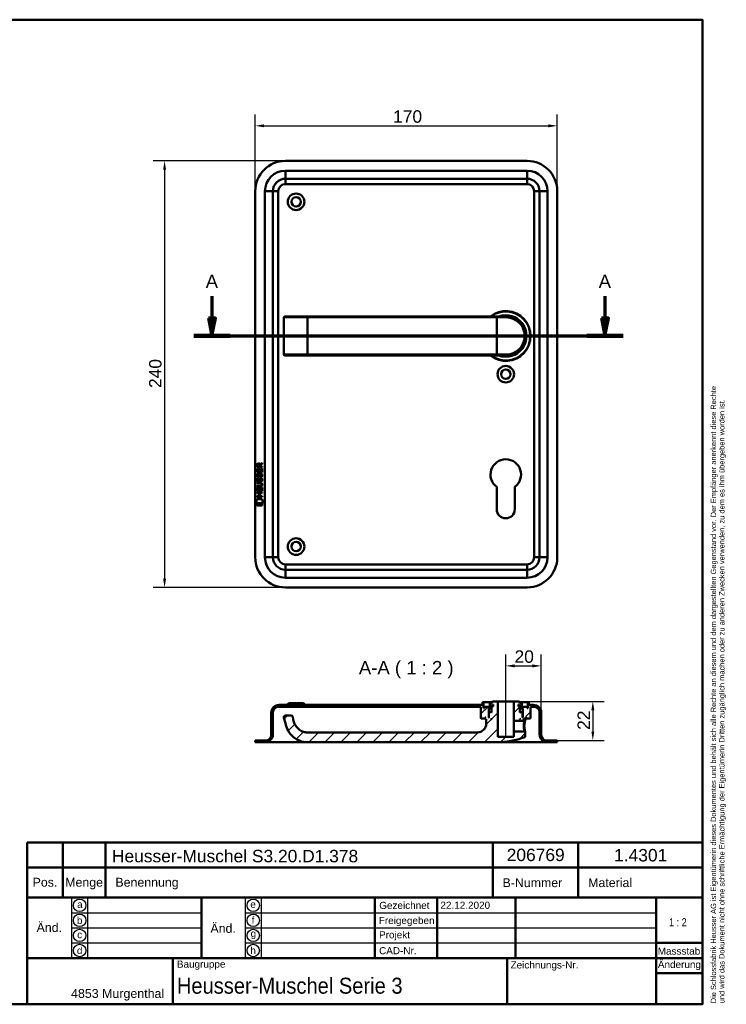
# Model space of a CAD drawing. Header units: millimetres. Extents: x 20 to 833, y 20 to 574.
# Tile 3 of 3: x 436 to 833, y 20 to 574. Entities that reach past the tile are written whole.
import ezdxf
from ezdxf.enums import TextEntityAlignment as Align

# ---------------------------------------------------------------- set-up
doc = ezdxf.new("R2010")
doc.units = ezdxf.units.MM
doc.header["$LTSCALE"] = 2
for name, color, linetype, lineweight in [('Bemaßungen(DIN)', 7, 'Continuous', 25), ('Mittellinie(DIN)', 7, 'Continuous', 25), ('Schnittansichtslinien(DIN)', 7, 'Continuous', 70), ('Sichtbare Kanten(DIN)', 7, 'Continuous', 50), ('Sichtbare tangentiale Kanten(DIN)', 7, 'Continuous', 50), ('Skizziergeometrie(DIN)', 7, 'Continuous', 50), ('Skizzierlinie(DIN)', 7, 'Continuous', 25), ('Symbole(DIN)', 7, 'Continuous', 25)]:
    doc.layers.add(name, color=color, linetype=linetype, lineweight=lineweight)
doc.layers.add('Schraffur', color=179, linetype='Continuous', lineweight=9, true_color=0x1e1e47)
doc.styles.add('Aktuell-DIN', font='arial.ttf')
doc.styles.add('Aktuell-DINGroßer Text', font='arial.ttf')
doc.styles.add('STANDARD-DIN~0', font='arial.ttf')
doc.styles.add('Textstil10', font='arial.ttf')
doc.styles.add('Textstil41', font='arial.ttf', dxfattribs={"width": 0.8})
doc.styles.add('Textstil83', font='arial.ttf', dxfattribs={"width": 0.8})
doc.dimstyles.new('CAD-LAN', dxfattribs={"dimscale": 2, "dimtxt": 3.5, "dimasz": 2.5, "dimexe": 3.175, "dimexo": 0, "dimgap": 0.8, "dimtad": 1, "dimrnd": 1e-08, "dimtxsty": 'STANDARD-DIN~0', "dimcen": 0.09, "dimdle": 10, "dimclrd": 250, "dimclre": 250, "dimclrt": 250, "dimadec": 0, "dimazin": 2, "dimtfac": 1, "dimtmove": 0, "dimatfit": 3, "dimfxl": 1, "dimtolj": 1, "dimtzin": 0, "dimlwd": 25, "dimlwe": 25, "dimarcsym": 0})

# ---------------------------------------------------------------- blocks, each defined once
blk = doc.blocks.new('Ränder Standardrahmen')
at = {"layer": 'Skizziergeometrie(DIN)', "flags": 128}
blk.add_lwpolyline([(10, 10), (10, 287), (410, 287), (410, 10), (10, 10)], dxfattribs=at)
blk = doc.blocks.new('Schriftfelder Heusser')
at = {"layer": 'Skizziergeometrie(DIN)'}
for p, q in [((101, 229.92), (101, 236.92)), ((101, 236.92), (291, 236.92)), ((111, 229.92), (111, 236.92)), ((123, 229.92), (123, 236.92)), ((232, 229.92), (232, 236.92)), ((256, 229.92), (256, 236.92)), ((291, 236.92), (291, 229.92)), ((101, 191.42), (101, 229.92)), ((101, 229.92), (291, 229.92)), ((111, 229.92), (111, 221.42)), ((123, 229.92), (123, 221.42)), ((232, 229.92), (232, 221.42)), ((256, 229.92), (256, 221.42)), ((291, 229.92), (291, 191.42)), ((101, 221.42), (291, 221.42)), ((150, 221.42), (150, 204.42)), ((198.85, 221.42), (198.85, 204.42)), ((216.35, 221.42), (216.35, 204.42)), ((238.35, 221.42), (238.35, 204.42)), ((278, 221.42), (278, 191.42)), ((278, 208.67), (291, 208.67)), ((101, 204.42), (291, 204.42)), ((142, 204.42), (142, 191.42)), ((236, 204.42), (236, 191.42)), ((278, 200.17), (291, 200.17)), ((291, 191.42), (101, 191.42))]:
    blk.add_line(p, q, dxfattribs=at)
at = {"layer": 'Skizzierlinie(DIN)'}
for p, q in [((113.5, 221.42), (113.5, 204.42)), ((118, 221.42), (118, 204.42)), ((162.35, 221.42), (162.35, 204.42)), ((166.85, 221.42), (166.85, 204.42)), ((113.5, 217.17), (150, 217.17)), ((162.35, 217.17), (278, 217.17)), ((113.5, 212.92), (150, 212.92)), ((162.35, 212.92), (278, 212.92)), ((113.5, 208.67), (150, 208.67)), ((162.35, 208.67), (278, 208.67))]:
    blk.add_line(p, q, dxfattribs=at)
for centre in [(115.75, 219.25), (164.6, 219.25), (115.75, 215.04), (164.6, 215.04), (115.75, 210.79), (164.6, 210.79), (115.75, 206.54), (164.6, 206.54)]:
    blk.add_circle(centre, 1.75, dxfattribs=at)
at = {"layer": 'Symbole(DIN)', "color": 7, "insert": (293.33, 191.7), "char_height": 1.5, "width": 182.3003, "attachment_point": 1, "rotation": 90, "line_spacing_factor": 0.944221, "style": 'Aktuell-DIN'}
blk.add_mtext('\\fArial|b0|i0;\\H1.5000;Die Schlossfabrik Heusser AG ist Eigentümerin dieses Dokumentes und behält sich alle Rechte an diesem und dem dargestellten Gegenstand vor. Der Empfänger anerkennt diese Rechte\\Pund wird das Dokument nicht ohne schriftliche Ermächtigung der Eigentümerin Dritten zugänglich machen oder zu anderen Zwecken verwenden, zu dem es ihm übergeben worden ist.\\P ', dxfattribs=at)
at = {"layer": 'Symbole(DIN)', "color": 179, "true_color": 0x262659, "style": 'Aktuell-DIN'}
for s, insert, char_height, attachment_point in [('B-Nummer', (234.74, 225.62), 2.489, 4), ('Material', (265.02, 225.62), 2.489, 5), ('Pos.', (106, 227), 2.489, 2), ('Menge', (117, 227), 2.489, 2), ('Benennung', (125.81, 225.38), 2.489, 4), ('\\fArial|b0|i0;a', (115.81, 219.53), 2, 5), ('\\fArial|b0|i0;e', (164.54, 219.53), 2, 5), ('\\fArial|b0|i0;Gezeichnet', (200.05, 219.23), 2, 4), ('\\fArial|b0|i0;b', (115.75, 215), 2, 5), ('\\fArial|b0|i0;f', (164.55, 215.06), 2, 5), ('\\fArial|b0|i0;Freigegeben', (199.92, 216), 2, 1), ('\\fArial|b0|i0;c', (115.75, 211.01), 2, 5), ('\\fArial|b0|i0;g', (164.63, 211.05), 2, 5), ('\\fArial|b0|i0;Projekt', (200, 211.98), 2, 1), ('\\fArial|b0|i0;d', (115.76, 206.55), 2, 5), ('\\fArial|b0|i0;h', (164.55, 206.57), 2, 5), ('\\fArial|b0|i0;CAD-Nr.', (200, 207.5), 2, 1), ('\\fArial|b0|i0;\\H2.0000;Massstab', (284.39, 206.37), 2, 5), ('\\fArial|b0|i0;\\H2.0000;Baugruppe', (143.1, 203.73), 2, 1), ('\\fArial|b0|i0;Zeichnungs-Nr.', (237, 203.5), 2, 1), ('\\fArial|b0|i0;\\H2.5000;4853 Murgenthal', (113.33, 192.46), 2.5, 7)]:
    blk.add_mtext(s, dxfattribs=dict(at, insert=insert, char_height=char_height, attachment_point=attachment_point))
at = {"layer": 'Symbole(DIN)', "color": 179, "true_color": 0x262659, "attachment_point": 5, "style": 'Aktuell-DIN'}
for s, insert, char_height, width in [('Änd.', (107.21, 213), 2.489, 12.3494), ('Änd.', (156.12, 212.76), 2.489, 12.3494), ('\\fArial|b0|i0;Änderung', (284.51, 202.33), 2, 12.1143)]:
    blk.add_mtext(s, dxfattribs=dict(at, insert=insert, char_height=char_height, width=width))
at = {"layer": 'Symbole(DIN)', "color": 7, "insert": (143.1, 196.62), "char_height": 4.5, "width": 90.18, "attachment_point": 4, "style": 'Aktuell-DIN'}
blk.add_mtext('\\fArial|b0|i0;\\W0.90;\\H4.5000;Heusser-Muschel Serie 3', dxfattribs=at)
at = {"layer": 'Symbole(DIN)', "color": 179, "true_color": 0x262659, "style": 'Textstil10'}
blk.add_attdef('ERSTELLUNGSDATUM_001', (217.26, 218.29), '', height=2, dxfattribs=at)
at = {"layer": 'Symbole(DIN)', "color": 179, "true_color": 0x262659}
for tag, height, style, p in [('AUTOR', 2.49, 'Aktuell-DIN', (240.03, 219.26)), ('KONTROLLDATUM', 2, 'Textstil10', (217.42, 215.04)), ('KONTROLLIERT_VON', 2, 'Textstil10', (239.98, 215.05))]:
    blk.add_attdef(tag, text='', height=height, dxfattribs=dict(at, style=style)).set_placement(p, align=Align.MIDDLE_LEFT)
at = {"layer": 'Symbole(DIN)', "color": 7, "style": 'Textstil83', "width": 0.8}
blk.add_attdef('Anfänglicher_Ansichtsmaßstab_001', (281.57, 213.34), '', height=2.3, dxfattribs=at)
at = {"layer": 'Symbole(DIN)', "color": 179, "true_color": 0x262659, "style": 'Textstil10'}
blk.add_attdef('PROJEKT', text='', height=2, dxfattribs=at).set_placement((217.77, 209.72), align=Align.BOTTOM_LEFT)
at = {"layer": 'Symbole(DIN)', "color": 7, "style": 'Textstil41', "width": 0.8}
blk.add_attdef('STATUS', text='', height=5, dxfattribs=at).set_placement((284.53, 195.86), align=Align.MIDDLE_CENTER)
blk = doc.blocks.new('*D21')
at = {"layer": 'Bemaßungen(DIN)', "color": 250, "linetype": 'Continuous', "lineweight": 25, "true_color": 0x3f3f3f, "transparency": 16777216}
for p, q in [((568.29, 477.54), (568.29, 520.63)), ((738.29, 477.54), (738.29, 520.63)), ((573.29, 514.28), (733.29, 514.28))]:
    blk.add_line(p, q, dxfattribs=at)
at = {"layer": 'Bemaßungen(DIN)', "color": 250, "linetype": 'Continuous', "true_color": 0x3f3f3f, "transparency": 16777216}
for points in [[(573.29, 515.12), (573.29, 513.45), (568.29, 514.28)], [(733.29, 515.12), (733.29, 513.45), (738.29, 514.28)]]:
    blk.add_solid(points, dxfattribs=at)
at = {"layer": 'Defpoints', "color": 0, "linetype": 'Continuous', "transparency": 16777216}
for p in [(738.29, 514.28), (568.29, 477.54), (738.29, 477.54)]:
    blk.add_point(p, dxfattribs=at)
at = {"layer": 'Bemaßungen(DIN)', "color": 250, "linetype": 'Continuous', "lineweight": 25, "true_color": 0x3f3f3f, "transparency": 16777216, "insert": (645.9, 523.03), "char_height": 7, "attachment_point": 1, "style": 'STANDARD-DIN~0'}
blk.add_mtext('\\A1;170', dxfattribs=at)
blk = doc.blocks.new('*D22')
at = {"layer": 'Bemaßungen(DIN)', "color": 250, "linetype": 'Continuous', "lineweight": 25, "true_color": 0x3f3f3f, "transparency": 16777216}
for p, q in [((585.29, 494.54), (510.94, 494.54)), ((517.29, 489.54), (517.29, 259.54)), ((585.29, 254.54), (510.94, 254.54))]:
    blk.add_line(p, q, dxfattribs=at)
at = {"layer": 'Bemaßungen(DIN)', "color": 250, "linetype": 'Continuous', "true_color": 0x3f3f3f, "transparency": 16777216}
for points in [[(516.46, 489.54), (518.13, 489.54), (517.29, 494.54)], [(516.46, 259.54), (518.13, 259.54), (517.29, 254.54)]]:
    blk.add_solid(points, dxfattribs=at)
at = {"layer": 'Defpoints', "color": 0, "linetype": 'Continuous', "transparency": 16777216}
for p in [(585.29, 494.54), (517.29, 254.54), (585.29, 254.54)]:
    blk.add_point(p, dxfattribs=at)
at = {"layer": 'Bemaßungen(DIN)', "color": 250, "linetype": 'Continuous', "lineweight": 25, "true_color": 0x3f3f3f, "transparency": 16777216, "insert": (508.55, 366.76), "char_height": 7, "attachment_point": 1, "rotation": 90, "style": 'STANDARD-DIN~0'}
blk.add_mtext('\\A1;240', dxfattribs=at)
blk = doc.blocks.new('2DTransSchnitt0')
at = {"layer": 'Schnittansichtslinien(DIN)', "linetype": 'Continuous'}
for p, q in [((271.97, 209.24), (271.97, 203.02)), ((382.54, 209.24), (382.54, 203.02)), ((270.97, 203.02), (271.97, 198.02)), ((272.97, 203.02), (270.97, 203.02)), ((271.97, 203.02), (271.97, 198.02)), ((271.97, 198.02), (272.97, 203.02)), ((381.54, 203.02), (382.54, 198.02)), ((383.54, 203.02), (381.54, 203.02)), ((382.54, 203.02), (382.54, 198.02)), ((382.54, 198.02), (383.54, 203.02)), ((266.87, 198.02), (387.64, 198.02))]:
    blk.add_line(p, q, dxfattribs=at)
at = {"layer": 'Schnittansichtslinien(DIN)', "linetype": 'Continuous', "lineweight": 140}
for p, q in [((266.87, 198.02), (277.06, 198.02)), ((377.44, 198.02), (387.64, 198.02))]:
    blk.add_line(p, q, dxfattribs=at)
at = {"layer": 'Schnittansichtslinien(DIN)', "linetype": 'Continuous', "flags": 128}
for points in [[(270.97, 203.02), (271.97, 198.02), (272.97, 203.02), (270.97, 203.02)], [(381.54, 203.02), (382.54, 198.02), (383.54, 203.02), (381.54, 203.02)]]:
    blk.add_lwpolyline(points, dxfattribs=at)
at = {"layer": 'Schnittansichtslinien(DIN)'}
for points in [[(270.97, 203.02), (271.97, 198.02), (272.97, 203.02), (270.97, 203.02)], [(381.54, 203.02), (382.54, 198.02), (383.54, 203.02), (381.54, 203.02)]]:
    blk.add_solid(points, dxfattribs=at)
at = {"layer": 'Schnittansichtslinien(DIN)', "char_height": 3.73, "attachment_point": 7, "style": 'Aktuell-DINGroßer Text'}
for insert in [(270.21, 211.52), (380.78, 211.52)]:
    blk.add_mtext('A', dxfattribs=dict(at, insert=insert))
blk = doc.blocks.new('*D24')
at = {"layer": 'Bemaßungen(DIN)', "color": 250, "linetype": 'Continuous', "lineweight": 25, "true_color": 0x3f3f3f, "transparency": 16777216}
for p, q in [((709.29, 195.45), (709.29, 216.76)), ((729.29, 183.95), (729.29, 216.76)), ((714.29, 210.41), (724.29, 210.41))]:
    blk.add_line(p, q, dxfattribs=at)
at = {"layer": 'Bemaßungen(DIN)', "color": 250, "linetype": 'Continuous', "true_color": 0x3f3f3f, "transparency": 16777216}
for points in [[(714.29, 211.25), (714.29, 209.58), (709.29, 210.41)], [(724.29, 211.25), (724.29, 209.58), (729.29, 210.41)]]:
    blk.add_solid(points, dxfattribs=at)
at = {"layer": 'Defpoints', "color": 0, "linetype": 'Continuous', "transparency": 16777216}
for p in [(729.29, 210.41), (709.29, 195.45), (729.29, 183.95)]:
    blk.add_point(p, dxfattribs=at)
at = {"layer": 'Bemaßungen(DIN)', "color": 250, "linetype": 'Continuous', "lineweight": 25, "true_color": 0x3f3f3f, "transparency": 16777216, "insert": (714.23, 219.16), "char_height": 7, "attachment_point": 1, "style": 'STANDARD-DIN~0'}
blk.add_mtext('\\A1;20', dxfattribs=at)
blk = doc.blocks.new('*D25')
at = {"layer": 'Bemaßungen(DIN)', "color": 250, "linetype": 'Continuous', "lineweight": 25, "true_color": 0x3f3f3f, "transparency": 16777216}
for p, q in [((716.79, 190.45), (764.64, 190.45)), ((758.29, 185.45), (758.29, 173.45)), ((738.29, 168.45), (764.64, 168.45))]:
    blk.add_line(p, q, dxfattribs=at)
at = {"layer": 'Bemaßungen(DIN)', "color": 250, "linetype": 'Continuous', "true_color": 0x3f3f3f, "transparency": 16777216}
for points in [[(757.46, 185.45), (759.13, 185.45), (758.29, 190.45)], [(757.46, 173.45), (759.13, 173.45), (758.29, 168.45)]]:
    blk.add_solid(points, dxfattribs=at)
at = {"layer": 'Defpoints', "color": 0, "linetype": 'Continuous', "transparency": 16777216}
for p in [(716.79, 190.45), (738.29, 168.45), (758.29, 168.45)]:
    blk.add_point(p, dxfattribs=at)
at = {"layer": 'Bemaßungen(DIN)', "color": 250, "linetype": 'Continuous', "lineweight": 25, "true_color": 0x3f3f3f, "transparency": 16777216, "insert": (749.67, 174.41), "char_height": 7, "attachment_point": 1, "rotation": 90, "style": 'STANDARD-DIN~0'}
blk.add_mtext('\\A1;22', dxfattribs=at)

msp = doc.modelspace()

# ---------------------------------------------------------------- hatches: boundary and pattern name
at = {"layer": 'Schraffur'}
h = msp.add_hatch(dxfattribs=at)
h.set_pattern_fill('ANSI31', color=256, scale=50.8, style=0)
h.set_pattern_definition([(45, (0, 0), (-4.49013, 4.49013), [])])
edge = h.paths.add_edge_path()
edge.add_spline(control_points=[(719.969, 170.323), (720.003, 170.335), (720.036, 170.352), (720.097, 170.392), (720.125, 170.415), (720.206, 170.498), (720.237, 170.557), (720.28, 170.664), (720.292, 170.726), (720.294, 170.789)], knot_values=[-0.0489052, -0.0489052, -0.0489052, -0.0489052, -0.0417042, -0.0417042, -0.0345061, -0.0345061, -0.0188508, -0.0188508, -0.0000001, -0.0000001, -0.0000001, -0.0000001], degree=3, periodic=0)
edge.add_line((720.294, 170.789), (720.294, 173.087))
edge.add_spline(control_points=[(720.294, 173.087), (720.232, 173.147), (720.17, 173.207), (720.046, 173.328), (719.984, 173.387), (719.922, 173.447)], knot_values=[-0.0519766, -0.0519766, -0.0519766, -0.0519766, -0.0259883, -0.0259883, -0.0001844, -0.0001844, -0.0001844, -0.0001844], degree=3, periodic=0)
edge.add_line((719.922, 173.447), (713.794, 173.447))
edge.add_line((713.794, 173.447), (713.794, 170.447))
edge.add_line((713.794, 170.447), (704.794, 170.447))
edge.add_line((704.794, 170.447), (704.794, 190.447))
edge.add_line((704.794, 190.447), (701.794, 190.447))
edge.add_line((701.794, 190.447), (701.294, 189.947))
edge.add_line((701.294, 189.947), (701.294, 189.347))
edge.add_line((701.294, 189.347), (700.327, 189.347))
edge.add_line((700.327, 189.347), (700.327, 187.847))
edge.add_line((700.327, 187.847), (701.83, 187.847))
edge.add_line((701.83, 187.847), (701.83, 188.747))
edge.add_line((701.83, 188.747), (702.194, 188.747))
edge.add_line((702.194, 188.747), (702.194, 187.647))
edge.add_line((702.194, 187.647), (701.294, 187.647))
edge.add_line((701.294, 187.647), (701.294, 184.247))
edge.add_line((701.294, 184.247), (701.094, 184.447))
edge.add_line((701.094, 184.447), (699.994, 184.447))
edge.add_line((699.994, 184.447), (699.794, 184.247))
edge.add_line((699.794, 184.247), (699.794, 181.447))
edge.add_line((699.794, 181.447), (699.544, 181.447))
edge.add_line((699.544, 181.447), (699.744, 181.647))
edge.add_line((699.744, 181.647), (699.744, 186.447))
edge.add_line((699.744, 186.447), (699.544, 186.647))
edge.add_line((699.544, 186.647), (700.294, 186.647))
edge.add_line((700.294, 186.647), (700.294, 187.447))
edge.add_line((700.294, 187.447), (697.294, 187.447))
edge.add_line((697.294, 187.447), (697.294, 186.647))
edge.add_line((697.294, 186.647), (696.794, 186.647))
edge.add_line((696.794, 186.647), (696.794, 189.947))
edge.add_line((696.794, 189.947), (696.294, 189.947))
edge.add_line((696.294, 189.947), (696.294, 188.447))
edge.add_line((696.294, 188.447), (581.794, 188.447))
edge.add_ellipse((581.794, 183.947), major_axis=(0, 4.5), ratio=1, start_angle=0, end_angle=90)
edge.add_line((577.294, 183.947), (577.294, 171.447))
edge.add_ellipse((574.294, 171.447), major_axis=(3, 0), ratio=1, start_angle=270, end_angle=360, ccw=False)
edge.add_line((574.294, 168.447), (568.294, 168.447))
edge.add_line((568.294, 168.447), (568.294, 167.447))
edge.add_line((568.294, 167.447), (573.794, 167.447))
edge.add_ellipse((573.794, 171.947), major_axis=(0, -4.5), ratio=1, start_angle=0, end_angle=90)
edge.add_line((578.294, 171.947), (578.294, 184.447))
edge.add_ellipse((581.294, 184.447), major_axis=(-3, 0), ratio=1, start_angle=270, end_angle=360, ccw=False)
edge.add_line((581.294, 187.447), (695.294, 187.447))
edge.add_line((695.294, 187.447), (695.294, 181.047))
edge.add_line((695.294, 181.047), (695.494, 180.847))
edge.add_line((695.494, 180.847), (697.594, 180.847))
edge.add_line((697.594, 180.847), (697.694, 180.947))
edge.add_line((697.694, 180.947), (697.694, 181.447))
edge.add_line((697.694, 181.447), (697.994, 181.447))
edge.add_line((697.994, 181.447), (697.794, 181.247))
edge.add_line((697.794, 181.247), (697.794, 180.647))
edge.add_line((697.794, 180.647), (697.994, 180.447))
edge.add_line((697.994, 180.447), (698.294, 180.447))
edge.add_line((698.294, 180.447), (698.294, 177.947))
edge.add_ellipse((693.294, 177.947), major_axis=(5, 0), ratio=1, start_angle=270, end_angle=360, ccw=False)
edge.add_line((693.294, 172.947), (597.794, 172.947))
edge.add_spline(control_points=[(597.794, 172.947), (596.981, 172.947), (596.167, 173.085), (594.843, 173.519), (594.057, 173.839), (592.359, 175.064), (591.625, 175.845), (590.17, 178.157), (589.845, 179.67), (589.374, 181.676)], knot_values=[-1.922427, -1.922427, -1.922427, -1.922427, -1.3852973, -1.3852973, -1.0019081, -1.0019081, -0.6180262, -0.6180262, 0, 0, 0, 0], degree=3, periodic=0)
edge.add_ellipse((588.401, 181.447), major_axis=(0.974, 0.229), ratio=1, start_angle=0, end_angle=76.78481)
edge.add_line((588.401, 182.447), (585.4, 182.447))
edge.add_ellipse((585.4, 181.447), major_axis=(0, 1), ratio=1, start_angle=0, end_angle=106)
edge.add_spline(control_points=[(584.439, 181.172), (585.891, 176.109), (585.926, 175.9), (586.903, 173.639), (587.79, 172.242), (589.865, 170.223), (591.189, 169.125), (594.628, 167.756), (596.21, 167.447), (597.794, 167.447)], knot_values=[-2.8381649, -2.8381649, -2.8381649, -2.8381649, -2.1448386, -2.1448386, -1.110474, -1.110474, -0.4750825, -0.4750825, 0, 0, 0, 0], degree=3, periodic=0)
edge.add_line((597.794, 167.447), (704.294, 167.447))
edge.add_ellipse((704.294, 211.614), major_axis=(0, -44.167), ratio=1, start_angle=0, end_angle=20.78809)
h.paths.add_polyline_path([(701.094, 180.447), (701.294, 180.647), (701.294, 180.447)], flags=0)
edge = h.paths.add_edge_path()
edge.add_ellipse((724.794, 183.947), major_axis=(4.5, 0), ratio=1, start_angle=0, end_angle=90)
edge.add_line((724.794, 188.447), (722.294, 188.447))
edge.add_line((722.294, 188.447), (722.294, 189.947))
edge.add_line((722.294, 189.947), (721.794, 189.947))
edge.add_line((721.794, 189.947), (721.794, 186.647))
edge.add_line((721.794, 186.647), (721.294, 186.647))
edge.add_line((721.294, 186.647), (721.294, 187.447))
edge.add_line((721.294, 187.447), (718.294, 187.447))
edge.add_line((718.294, 187.447), (718.294, 186.647))
edge.add_line((718.294, 186.647), (719.044, 186.647))
edge.add_line((719.044, 186.647), (718.844, 186.447))
edge.add_line((718.844, 186.447), (718.844, 181.647))
edge.add_line((718.844, 181.647), (719.044, 181.447))
edge.add_line((719.044, 181.447), (718.794, 181.447))
edge.add_line((718.794, 181.447), (718.794, 184.247))
edge.add_line((718.794, 184.247), (718.594, 184.447))
edge.add_line((718.594, 184.447), (717.494, 184.447))
edge.add_line((717.494, 184.447), (717.294, 184.247))
edge.add_line((717.294, 184.247), (717.294, 187.647))
edge.add_line((717.294, 187.647), (716.394, 187.647))
edge.add_line((716.394, 187.647), (716.394, 188.747))
edge.add_line((716.394, 188.747), (716.758, 188.747))
edge.add_line((716.758, 188.747), (716.758, 187.847))
edge.add_line((716.758, 187.847), (718.26, 187.847))
edge.add_line((718.26, 187.847), (718.26, 189.347))
edge.add_line((718.26, 189.347), (717.294, 189.347))
edge.add_line((717.294, 189.347), (717.294, 189.947))
edge.add_line((717.294, 189.947), (716.794, 190.447))
edge.add_line((716.794, 190.447), (713.794, 190.447))
edge.add_line((713.794, 190.447), (713.794, 179.447))
edge.add_line((713.794, 179.447), (719.922, 179.447))
edge.add_spline(control_points=[(719.922, 179.447), (719.984, 179.507), (720.045, 179.567), (720.169, 179.687), (720.232, 179.747), (720.294, 179.807)], knot_values=[-0.0517524, -0.0517524, -0.0517524, -0.0517524, -0.0259858, -0.0259858, 0, 0, 0, 0], degree=3, periodic=0)
edge.add_line((720.294, 179.807), (720.294, 180.447))
edge.add_line((720.294, 180.447), (720.594, 180.447))
edge.add_line((720.594, 180.447), (720.794, 180.647))
edge.add_line((720.794, 180.647), (720.794, 181.247))
edge.add_line((720.794, 181.247), (720.594, 181.447))
edge.add_line((720.594, 181.447), (720.894, 181.447))
edge.add_line((720.894, 181.447), (720.894, 180.947))
edge.add_line((720.894, 180.947), (720.994, 180.847))
edge.add_line((720.994, 180.847), (723.094, 180.847))
edge.add_line((723.094, 180.847), (723.294, 181.047))
edge.add_line((723.294, 181.047), (723.294, 187.447))
edge.add_line((723.294, 187.447), (725.294, 187.447))
edge.add_ellipse((725.294, 184.447), major_axis=(0, 3), ratio=1, start_angle=270, end_angle=360, ccw=False)
edge.add_line((728.294, 184.447), (728.294, 171.947))
edge.add_ellipse((732.794, 171.947), major_axis=(-4.5, 0), ratio=1, start_angle=0, end_angle=90)
edge.add_line((732.794, 167.447), (738.294, 167.447))
edge.add_line((738.294, 167.447), (738.294, 168.447))
edge.add_line((738.294, 168.447), (732.294, 168.447))
edge.add_ellipse((732.294, 171.447), major_axis=(0, -3), ratio=1, start_angle=270, end_angle=360, ccw=False)
edge.add_line((729.294, 171.447), (729.294, 183.947))
h.paths.add_polyline_path([(717.294, 180.647), (717.494, 180.447), (717.294, 180.447)], flags=0)

# ---------------------------------------------------------------- linework, layer by layer
at = {"layer": 'Mittellinie(DIN)', "linetype": 'Continuous'}
msp.add_line((709.294, 169.947), (709.294, 195.447), dxfattribs=at)
at = {"layer": 'Sichtbare Kanten(DIN)'}
for p, q in [((721.294, 494.538), (585.294, 494.538)), ((585.294, 484.538), (721.294, 484.538)), ((568.294, 477.538), (568.294, 271.538)), ((578.294, 271.538), (578.294, 477.538)), ((728.294, 477.538), (728.294, 271.538)), ((738.294, 271.538), (738.294, 477.538)), ((584.4, 406.538), (584.4, 385.538)), ((584.9, 407.038), (584.92, 407.038)), ((597.794, 407.038), (584.92, 407.038)), ((704.294, 407.038), (597.794, 407.038)), ((704.294, 407.038), (709.294, 407.038)), ((709.91, 407.02), (709.91, 407.021)), ((584.92, 385.038), (584.9, 385.038)), ((584.92, 385.038), (597.794, 385.038)), ((597.794, 385.038), (704.294, 385.038)), ((709.294, 385.038), (704.294, 385.038)), ((569.304, 319.454), (569.306, 321.458)), ((569.306, 322.184), (569.308, 323.498)), ((572.165, 322.182), (569.306, 322.184)), ((569.306, 321.458), (569.654, 321.458)), ((569.654, 321.458), (569.653, 319.831)), ((569.657, 323.454), (569.656, 322.566)), ((569.656, 322.566), (570.674, 322.565)), ((570.674, 322.565), (570.674, 323.453)), ((570.971, 323.814), (572.167, 324.604)), ((571.024, 323.415), (571.023, 322.564)), ((571.023, 322.564), (572.165, 322.564)), ((572.166, 324.17), (571.024, 323.415)), ((571.814, 319.829), (571.816, 321.476)), ((571.816, 321.476), (572.164, 321.476)), ((572.164, 321.476), (572.163, 319.452)), ((572.165, 322.564), (572.165, 322.182)), ((572.167, 324.604), (572.166, 324.17)), ((572.163, 319.452), (569.304, 319.454)), ((569.474, 316.134), (569.812, 316.033)), ((569.476, 318.68), (569.814, 318.58)), ((569.653, 319.831), (570.547, 319.83)), ((569.672, 317.349), (569.679, 317.331)), ((570.356, 317.251), (570.367, 317.268)), ((570.547, 319.83), (570.548, 321.277)), ((570.548, 321.277), (570.897, 321.277)), ((570.897, 321.277), (570.896, 319.83)), ((570.896, 319.83), (571.814, 319.829)), ((571.402, 315.831), (571.391, 315.831)), ((571.404, 318.377), (571.393, 318.377)), ((569.295, 308.716), (569.297, 310.721)), ((569.297, 311.292), (569.298, 311.669)), ((570.943, 311.29), (569.297, 311.292)), ((569.297, 310.721), (569.645, 310.72)), ((569.298, 311.669), (570.967, 311.667)), ((569.299, 313.604), (570.945, 313.602)), ((569.299, 313.227), (569.299, 313.604)), ((570.969, 313.225), (569.299, 313.227)), ((569.645, 310.72), (569.644, 309.093)), ((569.67, 314.802), (569.677, 314.785)), ((570.354, 314.704), (570.365, 314.721)), ((570.539, 309.092), (570.54, 310.539)), ((570.54, 310.539), (570.888, 310.539)), ((570.888, 310.539), (570.887, 309.092)), ((571.806, 309.091), (571.807, 310.739)), ((571.807, 310.739), (572.156, 310.738)), ((571.849, 312.44), (571.849, 312.45)), ((572.156, 310.738), (572.154, 308.714)), ((704.194, 298.538), (704.194, 311.113)), ((714.394, 311.113), (714.394, 298.538)), ((569.292, 305.611), (569.292, 305.988)), ((569.292, 305.988), (570.535, 305.987)), ((572.15, 305.609), (569.292, 305.611)), ((569.293, 307.546), (569.293, 307.923)), ((569.293, 307.923), (572.152, 307.921)), ((570.536, 307.545), (569.293, 307.546)), ((572.154, 308.714), (569.295, 308.716)), ((569.644, 309.093), (570.539, 309.092)), ((570.535, 305.987), (570.536, 307.545)), ((570.887, 309.092), (571.806, 309.091)), ((570.893, 307.545), (570.891, 305.987)), ((570.891, 305.987), (572.151, 305.986)), ((572.152, 307.544), (570.893, 307.545)), ((572.151, 305.986), (572.15, 305.609)), ((572.152, 307.921), (572.152, 307.544)), ((568.761, 302.034), (569.22, 304.167)), ((572.676, 302.031), (568.761, 302.034)), ((569.219, 300.606), (569.22, 301.748)), ((572.216, 300.604), (569.219, 300.606)), ((569.22, 304.167), (572.226, 304.165)), ((569.22, 301.748), (572.217, 301.746)), ((572.217, 301.746), (572.216, 300.604)), ((572.226, 304.165), (572.676, 302.031)), ((721.294, 264.538), (585.294, 264.538)), ((585.294, 254.538), (721.294, 254.538)), ((696.294, 188.447), (581.794, 188.447)), ((587.144, 189.447), (586.144, 188.447)), ((587.144, 189.447), (595.444, 189.447)), ((595.444, 189.447), (596.444, 188.447)), ((696.794, 189.947), (696.294, 189.947)), ((696.294, 189.947), (696.294, 188.447)), ((696.794, 186.647), (696.794, 189.947)), ((696.794, 189.947), (701.294, 189.947)), ((701.294, 189.347), (700.327, 189.347)), ((700.327, 189.347), (700.327, 187.847)), ((701.794, 190.447), (701.294, 189.947)), ((701.294, 189.947), (701.294, 189.347)), ((704.794, 190.447), (701.794, 190.447)), ((701.83, 187.847), (701.83, 188.747)), ((701.83, 188.747), (702.194, 188.747)), ((702.194, 188.747), (702.194, 187.647)), ((704.794, 170.447), (704.794, 190.447)), ((713.794, 190.447), (704.794, 190.447)), ((716.794, 190.447), (713.794, 190.447)), ((713.794, 190.447), (713.794, 179.447)), ((716.394, 187.647), (716.394, 188.747)), ((716.394, 188.747), (716.758, 188.747)), ((716.758, 188.747), (716.758, 187.847)), ((717.294, 189.947), (716.794, 190.447)), ((717.294, 189.347), (717.294, 189.947)), ((717.294, 189.947), (721.794, 189.947)), ((718.26, 189.347), (717.294, 189.347)), ((718.26, 187.847), (718.26, 189.347)), ((722.294, 189.947), (721.794, 189.947)), ((721.794, 189.947), (721.794, 186.647)), ((722.294, 188.447), (722.294, 189.947)), ((724.794, 188.447), (722.294, 188.447)), ((577.294, 183.947), (577.294, 171.447)), ((578.294, 171.947), (578.294, 184.447)), ((581.294, 187.447), (695.294, 187.447)), ((695.294, 187.447), (695.294, 181.047)), ((697.294, 186.647), (696.794, 186.647)), ((700.294, 187.447), (697.294, 187.447)), ((697.294, 187.447), (697.294, 186.647)), ((699.744, 186.447), (699.544, 186.647)), ((699.544, 186.647), (700.294, 186.647)), ((699.744, 181.647), (699.744, 186.447)), ((699.744, 186.447), (701.294, 186.447)), ((699.994, 184.447), (699.794, 184.247)), ((699.794, 184.247), (699.794, 181.447)), ((701.094, 184.447), (699.994, 184.447)), ((700.294, 186.647), (700.294, 187.447)), ((700.294, 187.447), (701.294, 187.447)), ((701.294, 186.647), (700.294, 186.647)), ((700.327, 187.847), (701.83, 187.847)), ((701.294, 184.247), (701.094, 184.447)), ((701.294, 184.447), (701.094, 184.447)), ((702.194, 187.647), (701.294, 187.647)), ((701.294, 187.647), (701.294, 184.247)), ((701.83, 187.847), (702.194, 187.847)), ((716.394, 187.847), (716.758, 187.847)), ((717.294, 187.647), (716.394, 187.647)), ((716.758, 187.847), (718.26, 187.847)), ((717.294, 184.247), (717.294, 187.647)), ((717.294, 187.447), (718.294, 187.447)), ((718.294, 186.647), (717.294, 186.647)), ((717.294, 186.447), (718.844, 186.447)), ((717.494, 184.447), (717.294, 184.247)), ((717.494, 184.447), (717.294, 184.447)), ((718.594, 184.447), (717.494, 184.447)), ((721.294, 187.447), (718.294, 187.447)), ((718.294, 187.447), (718.294, 186.647)), ((718.294, 186.647), (719.044, 186.647)), ((718.794, 184.247), (718.594, 184.447)), ((718.794, 181.447), (718.794, 184.247)), ((719.044, 186.647), (718.844, 186.447)), ((718.844, 186.447), (718.844, 181.647)), ((721.294, 186.647), (721.294, 187.447)), ((721.794, 186.647), (721.294, 186.647)), ((723.294, 181.047), (723.294, 187.447)), ((723.294, 187.447), (725.294, 187.447)), ((728.294, 184.447), (728.294, 171.947)), ((729.294, 171.447), (729.294, 183.947)), ((588.401, 182.447), (585.4, 182.447)), ((695.294, 181.047), (695.494, 180.847)), ((695.494, 180.847), (697.594, 180.847)), ((697.594, 180.847), (697.694, 180.947)), ((697.594, 180.847), (697.794, 180.847)), ((697.694, 180.947), (697.694, 181.447)), ((697.694, 181.447), (697.994, 181.447)), ((697.794, 180.947), (697.694, 180.947)), ((697.994, 181.447), (697.794, 181.247)), ((697.794, 181.247), (697.794, 180.647)), ((697.794, 180.647), (697.994, 180.447)), ((697.994, 180.447), (698.294, 180.447)), ((698.294, 180.447), (698.294, 177.947)), ((699.544, 181.447), (699.744, 181.647)), ((699.794, 181.447), (699.544, 181.447)), ((699.794, 181.647), (699.744, 181.647)), ((701.094, 180.447), (701.294, 180.647)), ((701.294, 180.447), (701.094, 180.447)), ((701.294, 180.647), (701.294, 180.447)), ((713.794, 179.447), (719.922, 179.447)), ((713.794, 173.447), (713.794, 179.447)), ((717.294, 180.647), (717.494, 180.447)), ((717.294, 180.447), (717.294, 180.647)), ((717.494, 180.447), (717.294, 180.447)), ((718.844, 181.647), (718.794, 181.647)), ((719.044, 181.447), (718.794, 181.447)), ((718.844, 181.647), (719.044, 181.447)), ((719.922, 179.447), (720.294, 179.807)), ((720.294, 179.807), (720.294, 180.447)), ((720.294, 180.447), (720.594, 180.447)), ((720.794, 181.247), (720.594, 181.447)), ((720.594, 181.447), (720.894, 181.447)), ((720.594, 180.447), (720.794, 180.647)), ((720.794, 180.647), (720.794, 181.247)), ((720.894, 180.947), (720.794, 180.947)), ((720.794, 180.847), (720.994, 180.847)), ((720.894, 181.447), (720.894, 180.947)), ((720.894, 180.947), (720.994, 180.847)), ((720.994, 180.847), (723.094, 180.847)), ((723.094, 180.847), (723.294, 181.047)), ((693.294, 172.947), (597.794, 172.947)), ((719.922, 173.447), (713.794, 173.447)), ((713.794, 173.447), (713.794, 170.447)), ((720.294, 173.087), (719.922, 173.447)), ((720.294, 170.789), (720.294, 173.087)), ((574.294, 168.447), (568.294, 168.447)), ((568.294, 168.447), (568.294, 167.447)), ((568.294, 167.447), (573.794, 167.447)), ((573.794, 167.447), (585.294, 167.447)), ((585.294, 167.447), (597.794, 167.447)), ((597.794, 167.447), (704.294, 167.447)), ((704.294, 167.447), (721.294, 167.447)), ((713.794, 170.447), (704.794, 170.447)), ((721.294, 167.447), (732.794, 167.447)), ((738.294, 168.447), (732.294, 168.447)), ((732.794, 167.447), (738.294, 167.447)), ((738.294, 167.447), (738.294, 168.447))]:
    msp.add_line(p, q, dxfattribs=at)
for centre, radius in [((591.294, 471.538), 4.65), ((591.294, 471.538), 2.65), ((709.294, 374.538), 4.65), ((709.294, 374.538), 2.65), ((591.294, 277.538), 4.65), ((591.294, 277.538), 2.65)]:
    msp.add_circle(centre, radius, dxfattribs=at)
for centre, radius, start, end in [((585.294, 477.538), 17, 90, 180), ((721.294, 477.538), 17, 0, 90), ((585.294, 477.538), 7, 90, 180), ((721.294, 477.538), 7, 0, 90), ((709.294, 396.038), 14, 231.78679, 128.21321), ((584.9, 406.538), 0.5, 90, 180), ((709.294, 396.038), 13.8, 232.8542, 127.1458), ((709.294, 396.038), 11.7, 250.08028, 109.91972), ((709.294, 396.038), 11.6, 251.49137, 108.50863), ((709.294, 396.038), 11.5, 253.04257, 106.95743), ((709.294, 396.038), 11.3, 256.76803, 103.23197), ((711.525, 406.096), 0.85, 113.68057, 113.84384), ((711.525, 406.096), 0.85, 41.0978, 41.29906), ((721.664, 408.686), 8.725, 195.91987, 195.92827), ((721.664, 408.686), 8.725, 199.87293, 199.87508), ((584.9, 385.538), 0.5, 180, 270), ((709.294, 318.038), 8.6, 306.37184, 233.62816), ((709.294, 298.538), 5.1, 180, 0), ((585.294, 271.538), 17, 180, 270), ((585.294, 271.538), 7, 180, 270), ((721.294, 271.538), 17, 270, 0), ((721.294, 271.538), 7, 270, 0), ((581.794, 183.947), 4.5, 90, 180), ((724.794, 183.947), 4.5, 0, 90), ((581.294, 184.447), 3, 90, 180), ((725.294, 184.447), 3, 0, 90), ((585.4, 181.447), 1, 90, 196), ((588.401, 181.447), 1, 13.21519, 90), ((693.294, 177.947), 5, 270, 0), ((573.794, 171.947), 4.5, 270, 0), ((732.794, 171.947), 4.5, 180, 270), ((574.294, 171.447), 3, 270, 0), ((704.294, 211.614), 44.167, 270, 290.78809), ((732.294, 171.447), 3, 180, 270)]:
    msp.add_arc(centre, radius, start, end, dxfattribs=at)
for centre, major_axis, ratio, start_param, end_param in [((570.835, 322.681), (-0.976, 1.274), 0.5180415, 5.9043613, 6.8771057), ((569.442, 322.6), (-1.242, -1.64), 0.5994938, 2.7365723, 3.5673799), ((570.938, 320.459), (1.103, 3.296), 0.2312948, 2.8124619, 2.8734213), ((570.417, 318.143), (0.574, 1.004), 0.5438409, 2.7534304, 3.2137241), ((570.298, 317.275), (0.098, 0.139), 0.3641716, 4.4844927, 4.7925708), ((570.744, 314.146), (0.838, 1.64), 0.4594521, 5.9760112, 6.497704), ((570.745, 316.69), (0.839, 1.642), 0.4591024, 5.9761877, 6.4975755), ((571.022, 318.16), (1.192, 3.54), 0.2215161, 2.8263053, 2.8854462), ((570.423, 315.605), (0.583, 1.012), 0.541605, 2.7569093, 3.2147406), ((570.295, 314.729), (0.098, 0.139), 0.3641716, 4.4844927, 4.7925708), ((567.128, 315.973), (4.808, -4.323), 0.3742014, 5.888113, 6.6064523), ((567.124, 308.928), (4.814, 4.313), 0.3742661, 5.9599282, 6.6783921), ((548.415, 332.277), (23.266, -20.361), 0.1371339, 6.127502, 6.402435)]:
    msp.add_ellipse(centre, major_axis=major_axis, ratio=ratio, start_param=start_param, end_param=end_param, dxfattribs=at)
for points, knots in [([(709.294, 385.038), (710.951, 385.038), (712.594, 385.418), (714.066, 386.127), (715.539, 386.836), (716.843, 387.872), (717.869, 389.148), (718.894, 390.424), (719.637, 391.942), (720.011, 393.56), (720.385, 395.179), (720.385, 396.899), (720.011, 398.516), (719.637, 400.134), (718.894, 401.651), (717.869, 402.927), (716.844, 404.203), (715.54, 405.239), (714.067, 405.948), (712.594, 406.658), (710.951, 407.038), (709.294, 407.038)], [-3.3432814, -3.3432814, -3.3432814, -3.3432814, -2.8656698, -2.8656698, -2.8656698, -2.3880581, -2.3880581, -2.3880581, -1.9104465, -1.9104465, -1.9104465, -1.4328349, -1.4328349, -1.4328349, -0.9552233, -0.9552233, -0.9552233, -0.4776116, -0.4776116, -0.4776116, 0, 0, 0, 0]), ([(571.849, 312.45), (571.849, 312.496), (571.846, 312.543), (571.83, 312.679), (571.808, 312.766), (571.733, 312.917), (571.687, 312.978), (571.567, 313.084), (571.496, 313.124), (571.279, 313.208), (571.119, 313.225), (570.969, 313.225)], [-0.13394602, -0.13394602, -0.13394602, -0.13394602, -0.11996159, -0.11996159, -0.09310912, -0.09310912, -0.06964663, -0.06964663, -0.04519613, -0.04519613, 0, 0, 0, 0]), ([(584.439, 181.172), (585.891, 176.109), (585.926, 175.9), (586.903, 173.639), (587.79, 172.242), (589.865, 170.223), (591.189, 169.125), (594.628, 167.756), (596.21, 167.447), (597.794, 167.447)], [-2.8381649, -2.8381649, -2.8381649, -2.8381649, -2.1448386, -2.1448386, -1.110474, -1.110474, -0.4750825, -0.4750825, 0, 0, 0, 0]), ([(597.794, 172.947), (596.981, 172.947), (596.167, 173.085), (594.843, 173.519), (594.057, 173.839), (592.359, 175.064), (591.625, 175.845), (590.17, 178.157), (589.845, 179.67), (589.374, 181.676)], [-1.922427, -1.922427, -1.922427, -1.922427, -1.3852973, -1.3852973, -1.0019081, -1.0019081, -0.6180262, -0.6180262, 0, 0, 0, 0]), ([(719.922, 179.447), (719.922, 179.447), (719.914, 179.422), (719.896, 179.371), (719.826, 179.17), (719.613, 178.56), (719.484, 177.754), (719.42, 177.351), (719.376, 176.9), (719.376, 176.448), (719.376, 175.996), (719.418, 175.544), (719.483, 175.141), (719.611, 174.335), (719.826, 173.725), (719.896, 173.524), (719.914, 173.473), (719.923, 173.447), (719.922, 173.447)], [0.5287425, 0.5287425, 0.5287425, 0.5287425, 0.6043056, 0.6043056, 0.6043056, 0.9064584, 0.9064584, 0.9064584, 1.0575348, 1.0575348, 1.0575348, 1.2086112, 1.2086112, 1.2086112, 1.510764, 1.510764, 1.510764, 1.5864714, 1.5864714, 1.5864714, 1.5864714]), ([(720.294, 173.087), (720.294, 173.087), (720.25, 173.227), (719.861, 174.422), (719.684, 176.448), (719.863, 178.474), (720.25, 179.667), (720.294, 179.808), (720.294, 179.807)], [0.5288163, 0.5288163, 0.5288163, 0.5288163, 0.6043056, 0.9064584, 1.0575348, 1.2086112, 1.510764, 1.5862437, 1.5862437, 1.5862437, 1.5862437]), ([(719.969, 170.322), (720.003, 170.335), (720.036, 170.352), (720.097, 170.392), (720.125, 170.415), (720.206, 170.498), (720.237, 170.557), (720.28, 170.664), (720.292, 170.726), (720.292, 170.789)], [-0.048905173, -0.048905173, -0.048905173, -0.048905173, -0.041704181, -0.041704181, -0.034506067, -0.034506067, -0.018850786, -0.018850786, -0.000000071, -0.000000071, -0.000000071, -0.000000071])]:
    msp.add_open_spline(points, degree=3, knots=knots, dxfattribs=at)
for points in [[(569.308, 323.498), (569.323, 323.939), (569.555, 324.401), (570.168, 324.401)], [(570.674, 323.453), (570.675, 323.726), (570.588, 324.051), (570.172, 324.052)], [(569.352, 317.202), (569.262, 317.442), (569.233, 317.676), (569.275, 318.004)], [(569.273, 315.457), (569.29, 315.597), (569.332, 315.804), (569.403, 315.977)], [(569.275, 318.004), (569.292, 318.143), (569.334, 318.35), (569.405, 318.523)], [(569.911, 316.741), (569.688, 316.774), (569.458, 316.919), (569.352, 317.202)], [(569.403, 315.977), (569.422, 316.026), (569.474, 316.134), (569.474, 316.134)], [(569.405, 318.523), (569.424, 318.573), (569.476, 318.68), (569.476, 318.68)], [(569.659, 318.115), (569.595, 317.863), (569.589, 317.639), (569.648, 317.423)], [(569.812, 316.033), (569.812, 316.033), (569.692, 315.707), (569.657, 315.569)], [(569.814, 318.58), (569.814, 318.58), (569.694, 318.253), (569.659, 318.115)], [(569.884, 317.119), (570.031, 317.059), (570.219, 317.094), (570.325, 317.209)], [(570.066, 316.728), (569.965, 316.73), (569.944, 316.736), (569.911, 316.741)], [(570.694, 317.093), (570.579, 316.883), (570.384, 316.724), (570.066, 316.728)], [(570.367, 317.268), (570.435, 317.377), (570.492, 317.541), (570.547, 317.786)], [(570.545, 315.239), (570.629, 315.607), (570.732, 315.819), (570.873, 315.986)], [(570.547, 317.786), (570.631, 318.154), (570.734, 318.365), (570.875, 318.533)], [(570.887, 317.636), (570.832, 317.396), (570.77, 317.231), (570.694, 317.093)], [(570.873, 315.986), (570.966, 316.096), (571.096, 316.169), (571.276, 316.193)], [(570.875, 318.533), (570.968, 318.643), (571.098, 318.715), (571.278, 318.739)], [(570.935, 317.834), (570.928, 317.804), (570.888, 317.638), (570.887, 317.636)], [(571.121, 318.259), (571.051, 318.171), (570.99, 318.032), (570.935, 317.834)], [(571.391, 315.831), (571.269, 315.831), (571.194, 315.798), (571.119, 315.713)], [(571.393, 318.377), (571.271, 318.377), (571.196, 318.345), (571.121, 318.259)], [(571.276, 316.193), (571.563, 316.231), (571.846, 316.131), (572.039, 315.814)], [(571.278, 318.739), (571.565, 318.778), (571.848, 318.677), (572.041, 318.361)], [(571.596, 316.794), (571.596, 316.794), (571.751, 317.048), (571.81, 317.333)], [(571.965, 316.708), (571.945, 316.712), (571.596, 316.794), (571.596, 316.794)], [(571.81, 317.333), (571.879, 317.666), (571.879, 317.942), (571.773, 318.14)], [(572.19, 317.426), (572.16, 317.095), (572.002, 316.765), (571.965, 316.708)], [(572.039, 315.814), (572.149, 315.634), (572.203, 315.415), (572.203, 315.145)], [(572.041, 318.361), (572.152, 318.18), (572.205, 317.961), (572.205, 317.692)], [(572.205, 317.692), (572.205, 317.607), (572.198, 317.521), (572.19, 317.426)], [(569.35, 314.655), (569.26, 314.896), (569.231, 315.129), (569.273, 315.457)], [(569.909, 314.195), (569.686, 314.227), (569.456, 314.373), (569.35, 314.655)], [(569.657, 315.569), (569.593, 315.316), (569.587, 315.092), (569.645, 314.876)], [(569.882, 314.572), (570.029, 314.512), (570.217, 314.548), (570.323, 314.662)], [(570.064, 314.182), (569.963, 314.183), (569.942, 314.19), (569.909, 314.195)], [(570.692, 314.546), (570.577, 314.337), (570.382, 314.178), (570.064, 314.182)], [(570.365, 314.721), (570.433, 314.831), (570.49, 314.994), (570.545, 315.239)], [(570.885, 315.089), (570.83, 314.849), (570.768, 314.684), (570.692, 314.546)], [(570.933, 315.288), (570.926, 315.258), (570.885, 315.091), (570.885, 315.089)], [(571.119, 315.713), (571.049, 315.624), (570.988, 315.486), (570.933, 315.288)], [(571.594, 314.248), (571.594, 314.248), (571.749, 314.502), (571.808, 314.787)], [(571.963, 314.161), (571.943, 314.166), (571.594, 314.248), (571.594, 314.248)], [(571.808, 314.787), (571.877, 315.12), (571.877, 315.396), (571.771, 315.593)], [(572.188, 314.879), (572.158, 314.548), (572, 314.219), (571.963, 314.161)], [(572.203, 315.145), (572.203, 315.06), (572.196, 314.974), (572.188, 314.879)]]:
    msp.add_open_spline(points, degree=3, dxfattribs=at)
at = {"layer": 'Sichtbare tangentiale Kanten(DIN)'}
for p, q in [((721.294, 489.038), (585.294, 489.038)), ((585.294, 489.038), (585.294, 484.538)), ((721.294, 489.038), (721.294, 484.538)), ((585.294, 481.538), (585.294, 484.538)), ((721.294, 481.538), (721.294, 484.538)), ((573.794, 477.538), (573.794, 271.538)), ((573.794, 477.538), (578.294, 477.538)), ((581.294, 477.538), (578.294, 477.538)), ((581.294, 271.538), (581.294, 477.538)), ((585.294, 481.538), (721.294, 481.538)), ((725.294, 477.538), (725.294, 271.538)), ((725.294, 477.538), (728.294, 477.538)), ((732.794, 477.538), (728.294, 477.538)), ((732.794, 271.538), (732.794, 477.538)), ((584.439, 406.538), (584.4, 406.538)), ((584.439, 385.538), (584.439, 406.538)), ((584.439, 406.538), (597.794, 406.538)), ((597.794, 407.038), (597.794, 406.538)), ((597.794, 406.538), (597.794, 385.538)), ((597.794, 406.538), (704.294, 406.538)), ((704.294, 407.038), (704.294, 406.538)), ((709.351, 406.538), (704.294, 406.538)), ((704.294, 406.538), (704.294, 385.538)), ((584.4, 385.538), (584.439, 385.538)), ((597.794, 385.538), (584.439, 385.538)), ((597.794, 385.038), (597.794, 385.538)), ((704.294, 385.538), (597.794, 385.538)), ((704.294, 385.038), (704.294, 385.538)), ((704.294, 385.538), (709.351, 385.538)), ((578.294, 271.538), (573.794, 271.538)), ((578.294, 271.538), (581.294, 271.538)), ((728.294, 271.538), (725.294, 271.538)), ((728.294, 271.538), (732.794, 271.538)), ((721.294, 267.538), (585.294, 267.538)), ((585.294, 264.538), (585.294, 267.538)), ((721.294, 264.538), (721.294, 267.538)), ((585.294, 264.538), (585.294, 260.038)), ((721.294, 264.538), (721.294, 260.038)), ((585.294, 260.038), (721.294, 260.038))]:
    msp.add_line(p, q, dxfattribs=at)
for centre, radius, start, end in [((585.294, 477.538), 11.5, 90, 180), ((721.294, 477.538), 11.5, 0, 90), ((585.294, 477.538), 4, 90, 180), ((721.294, 477.538), 4, 0, 90), ((585.294, 271.538), 11.5, 180, 270), ((585.294, 271.538), 4, 180, 270), ((721.294, 271.538), 4, 270, 0), ((721.294, 271.538), 11.5, 270, 0)]:
    msp.add_arc(centre, radius, start, end, dxfattribs=at)
for centre, major_axis, ratio, start_param, end_param in [((584.92, 406.538), (0, 0.5), 0.9612617, 0, 1.5707963), ((709.294, 406.538), (0, 0.5), 0.1145038, 4.712389, 6.2831853), ((584.92, 385.538), (0, -0.5), 0.9612617, 4.712389, 6.2831853), ((709.294, 385.538), (0, -0.5), 0.1145038, 0, 1.5707963)]:
    msp.add_ellipse(centre, major_axis=major_axis, ratio=ratio, start_param=start_param, end_param=end_param, dxfattribs=at)
msp.add_open_spline([(709.351, 406.538), (710.951, 406.538), (712.537, 406.174), (713.959, 405.498), (715.381, 404.821), (716.641, 403.833), (717.63, 402.614), (718.62, 401.396), (719.341, 399.949), (719.7, 398.404), (720.06, 396.86), (720.059, 395.218), (719.699, 393.673), (719.339, 392.128), (718.619, 390.679), (717.63, 389.461), (716.641, 388.242), (715.381, 387.254), (713.959, 386.578), (712.536, 385.902), (710.951, 385.538), (709.351, 385.538)], degree=3, knots=[0, 0, 0, 0, 0.4776116, 0.4776116, 0.4776116, 0.9552233, 0.9552233, 0.9552233, 1.4328349, 1.4328349, 1.4328349, 1.9104465, 1.9104465, 1.9104465, 2.3880581, 2.3880581, 2.3880581, 2.8656698, 2.8656698, 2.8656698, 3.3432814, 3.3432814, 3.3432814, 3.3432814], dxfattribs=at)

# ---------------------------------------------------------------- block references
at = {"xscale": 2, "yscale": 2, "zscale": 2}
msp.add_blockref('Ränder Standardrahmen', (0, 0), dxfattribs=at)
msp.add_blockref('Schriftfelder Heusser', (238, -362.833), dxfattribs=at).add_auto_attribs({'ERSTELLUNGSDATUM_001': '22.12.2020', 'Anfänglicher_Ansichtsmaßstab_001': '1 : 2'})
at = {"layer": 'Schnittansichtslinien(DIN)', "xscale": 2, "yscale": 2, "zscale": 2}
msp.add_blockref('2DTransSchnitt0', (0, 0), dxfattribs=at)

# ---------------------------------------------------------------- texts
at = {"layer": 'Symbole(DIN)', "color": 7, "insert": (626.622, 203.447), "char_height": 7.4676, "attachment_point": 7, "style": 'Aktuell-DINGroßer Text'}
msp.add_mtext('A-A ( 1 : 2 )', dxfattribs=at)
at = {"layer": 'Symbole(DIN)', "color": 7, "char_height": 7, "attachment_point": 1, "style": 'Aktuell-DIN'}
for s, insert, width in [('{\\fArial|b0|i0;\\H7.0000;Heusser-Muschel S3.20.D1.378}', (487.659, 106.906), 138.59147), ('{\\fArial|b0|i0;\\H7.0000;206769}', (709.83, 107.58), 32.62043), ('{\\fArial|b0|i0;\\H7.0000;1.4301}', (770.274, 107.401), 29.89939)]:
    msp.add_mtext(s, dxfattribs=dict(at, insert=insert, width=width))

# ---------------------------------------------------------------- dimensions: what is measured, and where the dimension line sits
at = {"layer": 'Bemaßungen(DIN)', "color": 250, "linetype": 'Continuous', "lineweight": 25, "true_color": 0x3f3f3f}
for base, p1, p2, angle, picture, middle in [((738.294, 514.283), (568.294, 477.538), (738.294, 477.538), 180, '*D21', (653.294, 514.283)), ((517.294, 254.538), (585.294, 494.538), (585.294, 254.538), 90, '*D22', (517.294, 374.538)), ((729.294, 210.413), (709.294, 195.447), (729.294, 183.947), 180, '*D24', (719.294, 210.413)), ((758.294, 168.447), (716.794, 190.447), (738.294, 168.447), 90, '*D25', (758.294, 179.447))]:
    dim = msp.add_linear_dim(base=base, p1=p1, p2=p2, angle=angle, dimstyle='CAD-LAN', override={"dimgap": 0.8, "dimdec": 2, "dimtol": 0, "dimlim": 0, "dimtp": 0, "dimtm": 0, "dimtdec": 2, "dimtofl": 0, "dimatfit": 1}, dxfattribs=at)
    dim.commit()
    dim.dimension.update_dxf_attribs({"geometry": picture, "text_midpoint": middle, "dimtype": 160})

doc.saveas('drawing.dxf')
